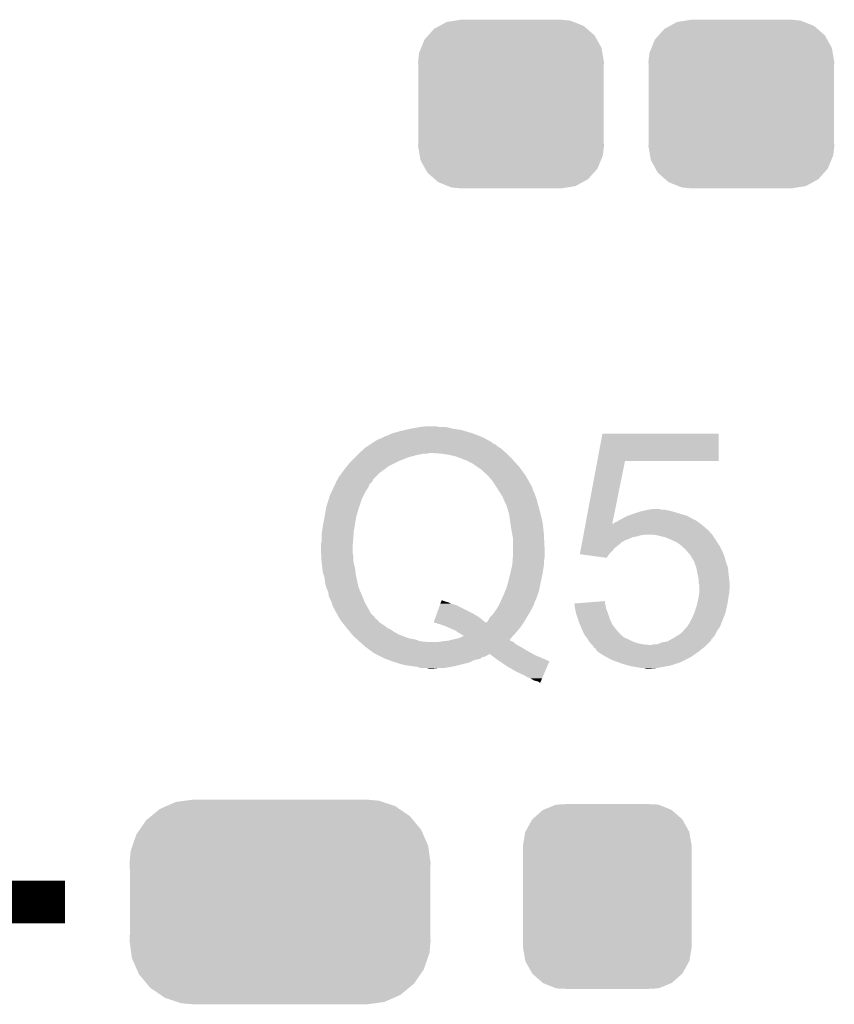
# Model space of a CAD drawing. Extents: x -0.05 to 0.95, y -0.15 to 1.54.
# Tile 18 of 44: x 0.31 to 0.44, y 0.6 to 0.76. Entities that reach past the tile are written whole.
import ezdxf

# ---------------------------------------------------------------- set-up
doc = ezdxf.new("R2010")
doc.units = 0
doc.layers.get('0').update_dxf_attribs({"linetype": 'CONTINUOUS'})
doc.layers.add('HOD_CAP_2_CLICK_V101_GTO', color=14, linetype='CONTINUOUS')
doc.layers.add('HOD_CAP_2_CLICK_V101_GTS', color=12, linetype='CONTINUOUS')

# ---------------------------------------------------------------- blocks, each defined once
blk = doc.blocks.new('CUSTOM_55')
for points in [[(-0.01052, 0.01422), (-0.00841, 0.01508), (0.01054, 0.01422), (0.00839, 0.01508)], [(-0.00841, 0.01508), (-0.00819, 0.01509), (0.00839, 0.01508), (0.00836, 0.01509)], [(-0.00819, 0.01509), (-0.00607, 0.0152), (0.00836, 0.01509), (0.00607, 0.0152)], [(-0.01229, 0.01267), (-0.01059, 0.01419), (0.01231, 0.01267), (0.01057, 0.01419)], [(-0.01059, 0.01419), (-0.01052, 0.01422), (0.01057, 0.01419), (0.01054, 0.01422)], [(-0.01344, 0.01062), (-0.01234, 0.01263), (0.01345, 0.01062), (0.01233, 0.01263)], [(-0.01234, 0.01263), (-0.01229, 0.01267), (0.01233, 0.01263), (0.01231, 0.01267)], [(-0.01385, 0.0083), (-0.01347, 0.01057), (0.01385, 0.0083), (0.01346, 0.01057)], [(-0.01347, 0.01057), (-0.01344, 0.01062), (0.01346, 0.01057), (0.01345, 0.01062)], [(-0.01385, 0.00825), (-0.01385, 0.0083), (0.01385, 0.00825), (0.01385, 0.0083)], [(-0.01385, -0.00825), (-0.01385, 0.00825), (0.01385, -0.00825), (0.01385, 0.00825)], [(-0.01385, -0.0083), (-0.01385, -0.00825), (0.01385, -0.0083), (0.01385, -0.00825)], [(-0.01346, -0.01057), (-0.01385, -0.0083), (0.01347, -0.01057), (0.01385, -0.0083)], [(-0.01345, -0.01062), (-0.01346, -0.01057), (0.01344, -0.01062), (0.01347, -0.01057)], [(-0.01233, -0.01263), (-0.01345, -0.01062), (0.01234, -0.01263), (0.01344, -0.01062)], [(-0.01231, -0.01267), (-0.01233, -0.01263), (0.01229, -0.01267), (0.01234, -0.01263)], [(-0.01057, -0.01419), (-0.01231, -0.01267), (0.01059, -0.01419), (0.01229, -0.01267)], [(-0.01054, -0.01422), (-0.01057, -0.01419), (0.01052, -0.01422), (0.01059, -0.01419)], [(-0.00839, -0.01508), (-0.01054, -0.01422), (0.00841, -0.01508), (0.01052, -0.01422)], [(-0.00836, -0.01509), (-0.00839, -0.01508), (0.00819, -0.01509), (0.00841, -0.01508)], [(-0.00607, -0.0152), (-0.00836, -0.01509), (0.00607, -0.0152), (0.00819, -0.01509)]]:
    blk.add_solid(points)
blk = doc.blocks.new('CUSTOM_56')
for points in [[(-0.0187, 0.01572), (-0.0171, 0.01642), (0.01892, 0.01572), (0.01682, 0.01642)], [(-0.0171, 0.01642), (-0.01554, 0.01663), (0.01682, 0.01642), (0.01619, 0.01663)], [(-0.01554, 0.01663), (-0.01425, 0.0168), (0.01619, 0.01663), (0.01425, 0.0168)], [(-0.02116, 0.01409), (-0.01974, 0.01526), (0.0213, 0.01409), (0.01958, 0.01526)], [(-0.01974, 0.01526), (-0.0187, 0.01572), (0.01958, 0.01526), (0.01892, 0.01572)], [(-0.02303, 0.01188), (-0.02196, 0.01343), (0.02314, 0.01188), (0.02185, 0.01343)], [(-0.02196, 0.01343), (-0.02116, 0.01409), (0.02185, 0.01343), (0.0213, 0.01409)], [(-0.02359, 0.01107), (-0.02303, 0.01188), (0.0235, 0.01107), (0.02314, 0.01188)], [(-0.02421, 0.00925), (-0.02359, 0.01107), (0.0243, 0.00925), (0.0235, 0.01107)], [(-0.0247, 0.0064), (-0.02452, 0.00834), (0.0247, 0.0064), (0.02443, 0.00834)], [(-0.02452, 0.00834), (-0.02421, 0.00925), (0.02443, 0.00834), (0.0243, 0.00925)], [(-0.02465, 0.00538), (-0.0247, 0.0064), (0.02465, 0.00538), (0.0247, 0.0064)], [(-0.02465, -0.00538), (-0.02465, 0.00538), (0.02465, -0.00538), (0.02465, 0.00538)], [(-0.0247, -0.0064), (-0.02465, -0.00538), (0.0247, -0.0064), (0.02465, -0.00538)], [(-0.02443, -0.00834), (-0.0247, -0.0064), (0.02452, -0.00834), (0.0247, -0.0064)], [(-0.0243, -0.00925), (-0.02443, -0.00834), (0.02421, -0.00925), (0.02452, -0.00834)], [(-0.0235, -0.01107), (-0.0243, -0.00925), (0.02359, -0.01107), (0.02421, -0.00925)], [(-0.02314, -0.01188), (-0.0235, -0.01107), (0.02303, -0.01188), (0.02359, -0.01107)], [(-0.02185, -0.01343), (-0.02314, -0.01188), (0.02196, -0.01343), (0.02303, -0.01188)], [(-0.0213, -0.01409), (-0.02185, -0.01343), (0.02116, -0.01409), (0.02196, -0.01343)], [(-0.01958, -0.01526), (-0.0213, -0.01409), (0.01974, -0.01526), (0.02116, -0.01409)], [(-0.01892, -0.01572), (-0.01958, -0.01526), (0.0187, -0.01572), (0.01974, -0.01526)], [(-0.01682, -0.01642), (-0.01892, -0.01572), (0.0171, -0.01642), (0.0187, -0.01572)], [(-0.01619, -0.01663), (-0.01682, -0.01642), (0.01554, -0.01663), (0.0171, -0.01642)], [(-0.01425, -0.0168), (-0.01619, -0.01663), (0.01425, -0.0168), (0.01554, -0.01663)]]:
    blk.add_solid(points)
blk = doc.blocks.new('CUSTOM_57')
for points in [[(-0.01175, 0.01282), (-0.01057, 0.01347), (0.01194, 0.01282), (0.01032, 0.01347)], [(-0.01057, 0.01347), (-0.0092, 0.01369), (0.01032, 0.01347), (0.00976, 0.01369)], [(-0.0092, 0.01369), (-0.00825, 0.01385), (0.00976, 0.01369), (0.00825, 0.01385)], [(-0.01358, 0.01127), (-0.01263, 0.01234), (0.01371, 0.01127), (0.01249, 0.01234)], [(-0.01263, 0.01234), (-0.01175, 0.01282), (0.01249, 0.01234), (0.01194, 0.01282)], [(-0.01475, 0.00922), (-0.01419, 0.01059), (0.01485, 0.00922), (0.01409, 0.01059)], [(-0.01419, 0.01059), (-0.01358, 0.01127), (0.01409, 0.01059), (0.01371, 0.01127)], [(-0.01525, 0.0069), (-0.01508, 0.00841), (0.01525, 0.0069), (0.01499, 0.00841)], [(-0.01508, 0.00841), (-0.01475, 0.00922), (0.01499, 0.00841), (0.01485, 0.00922)], [(-0.0152, 0.00607), (-0.01525, 0.0069), (0.0152, 0.00607), (0.01525, 0.0069)], [(-0.0152, -0.00607), (-0.0152, 0.00607), (0.0152, -0.00607), (0.0152, 0.00607)], [(-0.01525, -0.0069), (-0.0152, -0.00607), (0.01525, -0.0069), (0.0152, -0.00607)], [(-0.01499, -0.00841), (-0.01525, -0.0069), (0.01508, -0.00841), (0.01525, -0.0069)], [(-0.01485, -0.00922), (-0.01499, -0.00841), (0.01475, -0.00922), (0.01508, -0.00841)], [(-0.01409, -0.01059), (-0.01485, -0.00922), (0.01419, -0.01059), (0.01475, -0.00922)], [(-0.01371, -0.01127), (-0.01409, -0.01059), (0.01358, -0.01127), (0.01419, -0.01059)], [(-0.01249, -0.01234), (-0.01371, -0.01127), (0.01263, -0.01234), (0.01358, -0.01127)], [(-0.01194, -0.01282), (-0.01249, -0.01234), (0.01175, -0.01282), (0.01263, -0.01234)], [(-0.01032, -0.01347), (-0.01194, -0.01282), (0.01057, -0.01347), (0.01175, -0.01282)], [(-0.00976, -0.01369), (-0.01032, -0.01347), (0.0092, -0.01369), (0.01057, -0.01347)], [(-0.00825, -0.01385), (-0.00976, -0.01369), (0.00825, -0.01385), (0.0092, -0.01369)]]:
    blk.add_solid(points)

msp = doc.modelspace()

# ---------------------------------------------------------------- linework, layer by layer
at = {"layer": 'HOD_CAP_2_CLICK_V101_GTO', "const_width": 0.007}
msp.add_lwpolyline([(0.304, 0.614), (0.316, 0.614)], dxfattribs=at)
at = {"layer": 'HOD_CAP_2_CLICK_V101_GTO'}
for points in [[(0.3727, 0.6917), (0.37383, 0.6919), (0.3796, 0.6917), (0.3789, 0.6919)], [(0.37383, 0.6919), (0.3744, 0.692), (0.3789, 0.6919), (0.3783, 0.692)], [(0.3744, 0.692), (0.3754, 0.6921), (0.3773, 0.692), (0.3769, 0.6921)], [(0.3676, 0.69), (0.3684, 0.6904), (0.3851, 0.69), (0.3843, 0.6904)], [(0.3684, 0.6904), (0.369, 0.6906), (0.3843, 0.6904), (0.38377, 0.6906)], [(0.369, 0.6906), (0.3696, 0.6909), (0.38377, 0.6906), (0.38297, 0.6909)], [(0.3696, 0.6909), (0.36995, 0.691), (0.38297, 0.6909), (0.3827, 0.691)], [(0.36995, 0.691), (0.371, 0.6913), (0.3827, 0.691), (0.38168, 0.6913)], [(0.371, 0.6913), (0.37185, 0.6915), (0.38168, 0.6913), (0.381, 0.6915)], [(0.37185, 0.6915), (0.3727, 0.6917), (0.381, 0.6915), (0.3796, 0.6917)], [(0.40336, 0.6864), (0.4042, 0.6909), (0.4233, 0.6864), (0.4233, 0.6909)], [(0.4042, 0.6909), (0.4042, 0.6909), (0.4233, 0.6909), (0.4042, 0.6909)], [(0.3653, 0.6886), (0.3656, 0.6888), (0.38733, 0.6886), (0.387, 0.6888)], [(0.3656, 0.6888), (0.36605, 0.6891), (0.387, 0.6888), (0.3867, 0.6891)], [(0.36605, 0.6891), (0.3662, 0.6892), (0.3867, 0.6891), (0.3864, 0.6892)], [(0.3662, 0.6892), (0.3665, 0.6894), (0.3864, 0.6892), (0.3861, 0.6894)], [(0.3665, 0.6894), (0.36665, 0.6895), (0.3861, 0.6894), (0.386, 0.6895)], [(0.36665, 0.6895), (0.3668, 0.6896), (0.386, 0.6895), (0.38582, 0.6896)], [(0.3668, 0.6896), (0.3669, 0.6897), (0.38582, 0.6896), (0.38564, 0.6897)], [(0.367, 0.6897), (0.3673, 0.6899), (0.38564, 0.6897), (0.38528, 0.6899)], [(0.3673, 0.6899), (0.3676, 0.69), (0.38528, 0.6899), (0.3851, 0.69)], [(0.3636, 0.687), (0.3638, 0.6872), (0.3723, 0.687), (0.3731, 0.6872)], [(0.3638, 0.6872), (0.364, 0.6874), (0.3731, 0.6872), (0.3738, 0.6874)], [(0.364, 0.6874), (0.3641, 0.6875), (0.3738, 0.6874), (0.3744, 0.6875)], [(0.3641, 0.6875), (0.36421, 0.6876), (0.3744, 0.6875), (0.3749, 0.6876)], [(0.36421, 0.6876), (0.36432, 0.6877), (0.3754, 0.6876), (0.3758, 0.6877)], [(0.36432, 0.6877), (0.36519, 0.6885), (0.3884, 0.6877), (0.3875, 0.6885)], [(0.36519, 0.6885), (0.3653, 0.6886), (0.3875, 0.6885), (0.38733, 0.6886)], [(0.3778, 0.6876), (0.3764, 0.6877), (0.3885, 0.6876), (0.3884, 0.6877)], [(0.3791, 0.6874), (0.3778, 0.6876), (0.3887, 0.6874), (0.3885, 0.6876)], [(0.3803, 0.6871), (0.3791, 0.6874), (0.389, 0.6871), (0.3887, 0.6874)], [(0.3813, 0.6867), (0.3803, 0.6871), (0.3894, 0.6867), (0.389, 0.6871)], [(0.362, 0.6852), (0.36233, 0.6856), (0.36867, 0.6852), (0.3692, 0.6856)], [(0.36233, 0.6856), (0.3629, 0.6863), (0.3692, 0.6856), (0.3706, 0.6863)], [(0.3629, 0.6863), (0.363, 0.6864), (0.3706, 0.6863), (0.3708, 0.6864)], [(0.363, 0.6864), (0.3633, 0.6867), (0.3708, 0.6864), (0.3716, 0.6867)], [(0.3633, 0.6867), (0.3636, 0.687), (0.3716, 0.6867), (0.3723, 0.687)], [(0.3821, 0.6864), (0.3813, 0.6867), (0.38968, 0.6864), (0.3894, 0.6867)], [(0.3824, 0.6862), (0.3821, 0.6864), (0.38986, 0.6862), (0.38968, 0.6864)], [(0.3827, 0.6861), (0.3824, 0.6862), (0.38995, 0.6861), (0.38986, 0.6862)], [(0.383, 0.6859), (0.3827, 0.6861), (0.39013, 0.6859), (0.38995, 0.6861)], [(0.3832, 0.6857), (0.3831, 0.6859), (0.39032, 0.6857), (0.39013, 0.6859)], [(0.38359, 0.6855), (0.3833, 0.6857), (0.3905, 0.6855), (0.39032, 0.6857)], [(0.3843, 0.685), (0.38359, 0.6855), (0.39087, 0.685), (0.3905, 0.6855)], [(0.40143, 0.6761), (0.40336, 0.6864), (0.40582, 0.6761), (0.4079, 0.6864)], [(0.40336, 0.6864), (0.40336, 0.6864), (0.4079, 0.6864), (0.4233, 0.6864)], [(0.3609, 0.6837), (0.3612, 0.6841), (0.3669, 0.6837), (0.3673, 0.6841)], [(0.3612, 0.6841), (0.36149, 0.6845), (0.3673, 0.6841), (0.3677, 0.6845)], [(0.36149, 0.6845), (0.36185, 0.685), (0.3677, 0.6845), (0.3684, 0.685)], [(0.36185, 0.685), (0.362, 0.6852), (0.3684, 0.685), (0.36867, 0.6852)], [(0.3853, 0.6841), (0.3843, 0.685), (0.39153, 0.6841), (0.39087, 0.685)], [(0.38539, 0.684), (0.3853, 0.6841), (0.3916, 0.684), (0.39153, 0.6841)], [(0.3861, 0.6832), (0.38539, 0.684), (0.39205, 0.6832), (0.3916, 0.684)], [(0.36011, 0.6821), (0.3603, 0.6825), (0.3658, 0.6821), (0.36596, 0.6825)], [(0.3603, 0.6826), (0.3604, 0.6827), (0.366, 0.6826), (0.3661, 0.6827)], [(0.3603, 0.6825), (0.3603, 0.6826), (0.36596, 0.6825), (0.366, 0.6826)], [(0.3604, 0.6827), (0.3605, 0.683), (0.3661, 0.6827), (0.3664, 0.683)], [(0.3605, 0.683), (0.3607, 0.6833), (0.3664, 0.683), (0.36655, 0.6833)], [(0.3607, 0.6833), (0.36075, 0.6834), (0.36655, 0.6833), (0.3666, 0.6834)], [(0.36075, 0.6834), (0.3609, 0.6837), (0.3666, 0.6834), (0.3669, 0.6837)], [(0.38663, 0.6824), (0.3861, 0.6832), (0.3925, 0.6824), (0.39205, 0.6832)], [(0.3867, 0.6823), (0.38663, 0.6824), (0.39255, 0.6823), (0.3925, 0.6824)], [(0.38689, 0.682), (0.3867, 0.6823), (0.3927, 0.682), (0.39255, 0.6823)], [(0.35928, 0.6801), (0.3595, 0.6808), (0.3647, 0.6801), (0.36505, 0.6808)], [(0.3595, 0.6808), (0.35983, 0.6815), (0.36505, 0.6808), (0.3654, 0.6815)], [(0.35983, 0.6815), (0.36011, 0.6821), (0.3654, 0.6815), (0.3658, 0.6821)], [(0.38714, 0.6816), (0.38689, 0.682), (0.3928, 0.6816), (0.3927, 0.682)], [(0.3872, 0.6815), (0.38714, 0.6816), (0.39285, 0.6815), (0.3928, 0.6816)], [(0.3874, 0.6812), (0.3872, 0.6815), (0.393, 0.6812), (0.39285, 0.6815)], [(0.3876, 0.6809), (0.3874, 0.6812), (0.39312, 0.6809), (0.393, 0.6812)], [(0.38767, 0.6807), (0.3876, 0.6809), (0.3932, 0.6807), (0.39312, 0.6809)], [(0.3877, 0.6806), (0.38767, 0.6807), (0.39323, 0.6806), (0.3932, 0.6807)], [(0.3879, 0.6805), (0.3877, 0.6806), (0.39327, 0.6805), (0.39323, 0.6806)], [(0.3589, 0.6789), (0.35928, 0.6801), (0.3643, 0.6789), (0.3647, 0.6801)], [(0.3879, 0.6803), (0.3879, 0.6805), (0.39333, 0.6803), (0.39327, 0.6805)], [(0.38799, 0.6801), (0.3879, 0.6803), (0.3934, 0.6801), (0.39333, 0.6803)], [(0.3885, 0.679), (0.38799, 0.6801), (0.39371, 0.679), (0.3934, 0.6801)], [(0.38859, 0.6787), (0.3885, 0.679), (0.3938, 0.6787), (0.39371, 0.679)], [(0.3586, 0.6772), (0.35879, 0.6783), (0.3638, 0.6772), (0.3641, 0.6783)], [(0.35879, 0.6783), (0.3589, 0.6789), (0.3641, 0.6783), (0.3643, 0.6789)], [(0.3889, 0.6776), (0.38859, 0.6787), (0.39408, 0.6776), (0.3938, 0.6787)], [(0.38897, 0.6771), (0.3889, 0.6776), (0.3942, 0.6771), (0.39408, 0.6776)], [(0.4081, 0.6773), (0.40837, 0.6774), (0.41828, 0.6773), (0.4181, 0.6774)], [(0.40837, 0.6774), (0.40892, 0.6776), (0.4181, 0.6774), (0.4174, 0.6776)], [(0.40892, 0.6776), (0.4092, 0.6777), (0.4174, 0.6776), (0.41707, 0.6777)], [(0.4092, 0.6777), (0.4101, 0.678), (0.41707, 0.6777), (0.4161, 0.678)], [(0.4101, 0.678), (0.4104, 0.6781), (0.4161, 0.678), (0.41575, 0.6781)], [(0.4104, 0.6781), (0.41083, 0.6782), (0.41575, 0.6781), (0.4154, 0.6782)], [(0.41083, 0.6782), (0.4117, 0.6784), (0.4154, 0.6782), (0.4144, 0.6784)], [(0.4117, 0.6784), (0.4124, 0.6785), (0.4139, 0.6784), (0.4136, 0.6785)], [(0.4124, 0.6785), (0.4124, 0.6785), (0.4136, 0.6785), (0.4124, 0.6785)], [(0.3583, 0.6756), (0.35839, 0.6761), (0.36352, 0.6756), (0.3636, 0.6761)], [(0.35839, 0.6761), (0.3586, 0.6772), (0.3636, 0.6761), (0.3638, 0.6772)], [(0.3891, 0.6762), (0.38897, 0.6771), (0.3944, 0.6762), (0.3942, 0.6771)], [(0.3893, 0.6749), (0.3891, 0.6762), (0.39454, 0.6749), (0.3944, 0.6762)], [(0.40134, 0.6756), (0.40142, 0.676), (0.4209, 0.6756), (0.42042, 0.676)], [(0.40142, 0.676), (0.40143, 0.6761), (0.4058, 0.676), (0.4059, 0.6761)], [(0.4058, 0.676), (0.40582, 0.6761), (0.42042, 0.676), (0.4203, 0.6761)], [(0.406, 0.6761), (0.4062, 0.6763), (0.4203, 0.6761), (0.42002, 0.6763)], [(0.4062, 0.6763), (0.4065, 0.6764), (0.42002, 0.6763), (0.41988, 0.6764)], [(0.4065, 0.6764), (0.4068, 0.6766), (0.41988, 0.6764), (0.4196, 0.6766)], [(0.4068, 0.6766), (0.4072, 0.6768), (0.4196, 0.6766), (0.4192, 0.6768)], [(0.4072, 0.6768), (0.40756, 0.677), (0.4192, 0.6768), (0.4188, 0.677)], [(0.40756, 0.677), (0.4081, 0.6773), (0.4188, 0.677), (0.41828, 0.6773)], [(0.3581, 0.6742), (0.3582, 0.6749), (0.36335, 0.6742), (0.3634, 0.6749)], [(0.3581, 0.6731), (0.3581, 0.6742), (0.36327, 0.6731), (0.36335, 0.6742)], [(0.3582, 0.6749), (0.3583, 0.6756), (0.3634, 0.6749), (0.36352, 0.6756)], [(0.3894, 0.6744), (0.3893, 0.6749), (0.39459, 0.6744), (0.39454, 0.6749)], [(0.38942, 0.6743), (0.3894, 0.6744), (0.3946, 0.6743), (0.39459, 0.6744)], [(0.3895, 0.6738), (0.38942, 0.6743), (0.39462, 0.6738), (0.3946, 0.6743)], [(0.40104, 0.674), (0.40108, 0.6742), (0.4098, 0.674), (0.4105, 0.6742)], [(0.40108, 0.6742), (0.4011, 0.6743), (0.4105, 0.6742), (0.4111, 0.6743)], [(0.4011, 0.6743), (0.40112, 0.6744), (0.42225, 0.6743), (0.4222, 0.6744)], [(0.40112, 0.6744), (0.40115, 0.6746), (0.4222, 0.6744), (0.4219, 0.6746)], [(0.40115, 0.6746), (0.40119, 0.6748), (0.4219, 0.6746), (0.4218, 0.6748)], [(0.40119, 0.6748), (0.40123, 0.675), (0.4218, 0.6748), (0.4216, 0.675)], [(0.40123, 0.675), (0.40134, 0.6756), (0.4216, 0.675), (0.4209, 0.6756)], [(0.4132, 0.6742), (0.4126, 0.6743), (0.4223, 0.6742), (0.42225, 0.6743)], [(0.414, 0.674), (0.4132, 0.6742), (0.4224, 0.674), (0.4223, 0.6742)], [(0.358, 0.6727), (0.3581, 0.6731), (0.36324, 0.6727), (0.36327, 0.6731)], [(0.358, 0.6721), (0.358, 0.6727), (0.3632, 0.6721), (0.36324, 0.6727)], [(0.3895, 0.6722), (0.3895, 0.6738), (0.3947, 0.6722), (0.39462, 0.6738)], [(0.40069, 0.6721), (0.40076, 0.6725), (0.4062, 0.6721), (0.4067, 0.6725)], [(0.40076, 0.6725), (0.40082, 0.6728), (0.4067, 0.6725), (0.4071, 0.6728)], [(0.40082, 0.6728), (0.40087, 0.6731), (0.4071, 0.6728), (0.4074, 0.6731)], [(0.40087, 0.6731), (0.40089, 0.6732), (0.4074, 0.6731), (0.4077, 0.6732)], [(0.40089, 0.6732), (0.40091, 0.6733), (0.4077, 0.6732), (0.4077, 0.6733)], [(0.40091, 0.6733), (0.40097, 0.6736), (0.4077, 0.6733), (0.4085, 0.6736)], [(0.40097, 0.6736), (0.40102, 0.6739), (0.4085, 0.6736), (0.4092, 0.6739)], [(0.40102, 0.6739), (0.40104, 0.674), (0.4092, 0.6739), (0.4098, 0.674)], [(0.4144, 0.6739), (0.414, 0.674), (0.42248, 0.6739), (0.4224, 0.674)], [(0.41515, 0.6736), (0.4144, 0.6739), (0.4227, 0.6736), (0.42248, 0.6739)], [(0.4154, 0.6735), (0.41515, 0.6736), (0.42276, 0.6735), (0.4227, 0.6736)], [(0.4163, 0.6731), (0.4154, 0.6735), (0.423, 0.6731), (0.42276, 0.6735)], [(0.4169, 0.6727), (0.4163, 0.6731), (0.42327, 0.6727), (0.423, 0.6731)], [(0.41715, 0.6725), (0.4169, 0.6727), (0.4234, 0.6725), (0.42327, 0.6727)], [(0.4174, 0.6723), (0.41715, 0.6725), (0.4235, 0.6723), (0.4234, 0.6725)], [(0.35803, 0.6714), (0.358, 0.6721), (0.3632, 0.6714), (0.3632, 0.6721)], [(0.35806, 0.6709), (0.35803, 0.6714), (0.3633, 0.6709), (0.3632, 0.6714)], [(0.35809, 0.6703), (0.35806, 0.6709), (0.3633, 0.6703), (0.3633, 0.6709)], [(0.3895, 0.6706), (0.3895, 0.6722), (0.3947, 0.6706), (0.3947, 0.6722)], [(0.4005, 0.6711), (0.40059, 0.6716), (0.4053, 0.6711), (0.4058, 0.6716)], [(0.4049, 0.6705), (0.40051, 0.6711), (0.4049, 0.6705), (0.4053, 0.6711)], [(0.40059, 0.6716), (0.40069, 0.6721), (0.4058, 0.6716), (0.4062, 0.6721)], [(0.4177, 0.672), (0.4174, 0.6723), (0.42365, 0.672), (0.4235, 0.6723)], [(0.4178, 0.6719), (0.4178, 0.672), (0.4237, 0.6719), (0.42365, 0.672)], [(0.41833, 0.6713), (0.4178, 0.6719), (0.424, 0.6713), (0.4237, 0.6719)], [(0.4186, 0.671), (0.41833, 0.6713), (0.42411, 0.671), (0.424, 0.6713)], [(0.4189, 0.6705), (0.4186, 0.671), (0.4243, 0.6705), (0.42411, 0.671)], [(0.3581, 0.6701), (0.35809, 0.6703), (0.36333, 0.6701), (0.3633, 0.6703)], [(0.35815, 0.6696), (0.3581, 0.6701), (0.3634, 0.6696), (0.36333, 0.6701)], [(0.35824, 0.6688), (0.35815, 0.6696), (0.3636, 0.6688), (0.3634, 0.6696)], [(0.3891, 0.668), (0.3894, 0.6693), (0.3944, 0.668), (0.39459, 0.6693)], [(0.3894, 0.6693), (0.38941, 0.6694), (0.39459, 0.6693), (0.3946, 0.6694)], [(0.38941, 0.6694), (0.38945, 0.6699), (0.3946, 0.6694), (0.3946, 0.6699)], [(0.38945, 0.6699), (0.38949, 0.6705), (0.3946, 0.6699), (0.3947, 0.6705)], [(0.38949, 0.6705), (0.3895, 0.6706), (0.3947, 0.6705), (0.3947, 0.6706)], [(0.4192, 0.67), (0.4189, 0.6705), (0.42442, 0.67), (0.4243, 0.6705)], [(0.41931, 0.6697), (0.4192, 0.67), (0.4245, 0.6697), (0.42442, 0.67)], [(0.4196, 0.6689), (0.41931, 0.6697), (0.4248, 0.6689), (0.4245, 0.6697)], [(0.3583, 0.6682), (0.35824, 0.6688), (0.36367, 0.6682), (0.3636, 0.6688)], [(0.35839, 0.6679), (0.3583, 0.6682), (0.3637, 0.6679), (0.36367, 0.6682)], [(0.3586, 0.6672), (0.35839, 0.6679), (0.36385, 0.6672), (0.3637, 0.6679)], [(0.3888, 0.6668), (0.3891, 0.668), (0.39414, 0.6668), (0.3944, 0.668)], [(0.4198, 0.6679), (0.4196, 0.6689), (0.4249, 0.6679), (0.4248, 0.6689)], [(0.42, 0.667), (0.4198, 0.6679), (0.425, 0.667), (0.4249, 0.6679)], [(0.3587, 0.6664), (0.3586, 0.6672), (0.36402, 0.6664), (0.36385, 0.6672)], [(0.3588, 0.666), (0.3587, 0.6664), (0.3641, 0.666), (0.36402, 0.6664)], [(0.3589, 0.6656), (0.3588, 0.666), (0.36423, 0.6656), (0.3641, 0.666)], [(0.3885, 0.6657), (0.38875, 0.6666), (0.39392, 0.6657), (0.3941, 0.6666)], [(0.38875, 0.6666), (0.3888, 0.6668), (0.3941, 0.6666), (0.39414, 0.6668)], [(0.42, 0.6663), (0.42, 0.667), (0.42507, 0.6663), (0.425, 0.667)], [(0.4201, 0.666), (0.42, 0.6663), (0.4251, 0.666), (0.42507, 0.6663)], [(0.4201, 0.6655), (0.4201, 0.666), (0.4251, 0.6655), (0.4251, 0.666)], [(0.35911, 0.6651), (0.3589, 0.6656), (0.3644, 0.6651), (0.36423, 0.6656)], [(0.3592, 0.6649), (0.35911, 0.6651), (0.36449, 0.6649), (0.3644, 0.6651)], [(0.3593, 0.6642), (0.3592, 0.6649), (0.3648, 0.6642), (0.36449, 0.6649)], [(0.38766, 0.6637), (0.3881, 0.6647), (0.3933, 0.6637), (0.39366, 0.6647)], [(0.3881, 0.6647), (0.38826, 0.6651), (0.39366, 0.6647), (0.3938, 0.6651)], [(0.38826, 0.6651), (0.3885, 0.6657), (0.3938, 0.6651), (0.39392, 0.6657)], [(0.42001, 0.6642), (0.42009, 0.6647), (0.4249, 0.6642), (0.425, 0.6647)], [(0.42009, 0.6647), (0.4201, 0.6648), (0.425, 0.6647), (0.425, 0.6648)], [(0.4201, 0.6651), (0.4201, 0.6655), (0.425, 0.6651), (0.4251, 0.6655)], [(0.4201, 0.6648), (0.4201, 0.6651), (0.425, 0.6648), (0.425, 0.6651)], [(0.3596, 0.6636), (0.3593, 0.6642), (0.36504, 0.6636), (0.3648, 0.6642)], [(0.35976, 0.6632), (0.3596, 0.6636), (0.3652, 0.6632), (0.36504, 0.6636)], [(0.3598, 0.6631), (0.35976, 0.6632), (0.36526, 0.6631), (0.3652, 0.6632)], [(0.3599, 0.6627), (0.3598, 0.6631), (0.36548, 0.6627), (0.36526, 0.6631)], [(0.37751, 0.6627), (0.37762, 0.663), (0.3803, 0.6627), (0.3793, 0.663)], [(0.37762, 0.663), (0.37769, 0.6632), (0.3793, 0.663), (0.3789, 0.6632)], [(0.37769, 0.6632), (0.37773, 0.6633), (0.3789, 0.6632), (0.3785, 0.6633)], [(0.37773, 0.6633), (0.37776, 0.6634), (0.3785, 0.6633), (0.3782, 0.6634)], [(0.37776, 0.6634), (0.3778, 0.6635), (0.3782, 0.6634), (0.378, 0.6635)], [(0.38719, 0.6627), (0.3873, 0.6629), (0.3929, 0.6627), (0.39297, 0.6629)], [(0.3873, 0.6629), (0.38748, 0.6633), (0.39297, 0.6629), (0.3931, 0.6633)], [(0.38748, 0.6633), (0.38757, 0.6635), (0.3931, 0.6633), (0.3932, 0.6635)], [(0.38757, 0.6635), (0.38761, 0.6636), (0.3932, 0.6635), (0.3933, 0.6636)], [(0.38761, 0.6636), (0.38766, 0.6637), (0.3933, 0.6636), (0.3933, 0.6637)], [(0.3996, 0.663), (0.40085, 0.6631), (0.40463, 0.663), (0.4046, 0.6631)], [(0.39963, 0.6628), (0.3996, 0.663), (0.4047, 0.6628), (0.40463, 0.663)], [(0.3997, 0.6622), (0.39963, 0.6628), (0.4048, 0.6622), (0.4047, 0.6628)], [(0.40085, 0.6631), (0.4046, 0.6634), (0.4046, 0.6631), (0.4046, 0.6634)], [(0.4197, 0.6627), (0.41974, 0.6629), (0.42466, 0.6627), (0.4247, 0.6629)], [(0.41974, 0.6629), (0.41987, 0.6635), (0.4247, 0.6629), (0.4248, 0.6635)], [(0.41987, 0.6635), (0.42, 0.6641), (0.4248, 0.6635), (0.42489, 0.6641)], [(0.42, 0.6641), (0.42001, 0.6642), (0.42489, 0.6641), (0.4249, 0.6642)], [(0.3603, 0.6619), (0.3599, 0.6627), (0.36592, 0.6619), (0.36548, 0.6627)], [(0.36058, 0.6614), (0.3603, 0.6619), (0.3662, 0.6614), (0.36592, 0.6619)], [(0.36097, 0.6607), (0.36058, 0.6614), (0.3669, 0.6607), (0.3662, 0.6614)], [(0.37683, 0.6608), (0.37708, 0.6615), (0.3839, 0.6608), (0.3827, 0.6615)], [(0.37708, 0.6615), (0.37751, 0.6627), (0.3827, 0.6615), (0.3803, 0.6627)], [(0.3861, 0.6611), (0.38634, 0.6614), (0.39202, 0.6611), (0.3922, 0.6614)], [(0.38634, 0.6614), (0.3865, 0.6616), (0.3922, 0.6614), (0.39231, 0.6616)], [(0.3865, 0.6616), (0.3869, 0.6622), (0.39231, 0.6616), (0.39264, 0.6622)], [(0.3869, 0.6622), (0.38696, 0.6623), (0.39264, 0.6622), (0.3927, 0.6623)], [(0.38696, 0.6623), (0.38719, 0.6627), (0.3927, 0.6623), (0.3929, 0.6627)], [(0.39988, 0.6614), (0.3997, 0.6622), (0.4051, 0.6614), (0.4048, 0.6622)], [(0.3999, 0.6613), (0.39988, 0.6614), (0.40513, 0.6613), (0.4051, 0.6614)], [(0.40017, 0.6605), (0.3999, 0.6613), (0.4054, 0.6605), (0.40513, 0.6613)], [(0.4189, 0.6606), (0.4193, 0.6615), (0.42404, 0.6606), (0.4244, 0.6615)], [(0.4193, 0.6615), (0.4197, 0.6627), (0.4244, 0.6615), (0.42466, 0.6627)], [(0.36103, 0.6606), (0.36097, 0.6607), (0.3669, 0.6606), (0.3669, 0.6607)], [(0.36109, 0.6605), (0.36103, 0.6606), (0.367, 0.6605), (0.3669, 0.6606)], [(0.3612, 0.6603), (0.36109, 0.6605), (0.3673, 0.6603), (0.367, 0.6605)], [(0.36144, 0.66), (0.3612, 0.6603), (0.3675, 0.66), (0.3673, 0.6603)], [(0.36167, 0.6597), (0.36144, 0.66), (0.3679, 0.6597), (0.3675, 0.66)], [(0.36191, 0.6594), (0.36167, 0.6597), (0.3684, 0.6594), (0.3679, 0.6597)], [(0.3765, 0.6599), (0.37683, 0.6608), (0.385, 0.6599), (0.3839, 0.6608)], [(0.3775, 0.6596), (0.3765, 0.6599), (0.39109, 0.6596), (0.39128, 0.6599)], [(0.3765, 0.6599), (0.3765, 0.6599), (0.3851, 0.6599), (0.385, 0.6599)], [(0.3784, 0.6593), (0.3775, 0.6596), (0.3909, 0.6593), (0.39109, 0.6596)], [(0.3851, 0.6599), (0.3853, 0.66), (0.39128, 0.6599), (0.39135, 0.66)], [(0.3853, 0.66), (0.3855, 0.6603), (0.39135, 0.66), (0.39154, 0.6603)], [(0.3855, 0.6603), (0.38555, 0.6604), (0.39154, 0.6603), (0.3916, 0.6604)], [(0.38555, 0.6604), (0.3857, 0.6607), (0.3916, 0.6604), (0.39178, 0.6607)], [(0.3857, 0.6607), (0.3861, 0.6611), (0.39178, 0.6607), (0.39202, 0.6611)], [(0.4004, 0.6598), (0.40017, 0.6605), (0.40571, 0.6598), (0.4054, 0.6605)], [(0.40049, 0.6596), (0.4004, 0.6598), (0.4058, 0.6596), (0.40571, 0.6598)], [(0.40083, 0.6588), (0.40049, 0.6596), (0.4064, 0.6588), (0.4058, 0.6596)], [(0.4181, 0.6592), (0.4185, 0.6598), (0.4235, 0.6592), (0.42373, 0.6598)], [(0.4185, 0.6598), (0.4186, 0.66), (0.42373, 0.6598), (0.4238, 0.66)], [(0.4186, 0.66), (0.4189, 0.6606), (0.4238, 0.66), (0.42404, 0.6606)], [(0.36222, 0.659), (0.36191, 0.6594), (0.3689, 0.659), (0.3684, 0.6594)], [(0.3623, 0.6589), (0.36222, 0.659), (0.3691, 0.6589), (0.3689, 0.659)], [(0.36247, 0.6587), (0.3623, 0.6589), (0.3695, 0.6587), (0.3691, 0.6589)], [(0.3628, 0.6583), (0.36247, 0.6587), (0.3701, 0.6583), (0.3695, 0.6587)], [(0.36313, 0.6579), (0.3628, 0.6583), (0.3708, 0.6579), (0.3701, 0.6583)], [(0.3793, 0.6589), (0.3784, 0.6593), (0.39057, 0.6589), (0.3909, 0.6593)], [(0.38, 0.6586), (0.3793, 0.6589), (0.39033, 0.6586), (0.39057, 0.6589)], [(0.3806, 0.6582), (0.38, 0.6586), (0.39, 0.6582), (0.39033, 0.6586)], [(0.3811, 0.6579), (0.3806, 0.6582), (0.38973, 0.6579), (0.39, 0.6582)], [(0.401, 0.6584), (0.40083, 0.6588), (0.40675, 0.6584), (0.4064, 0.6588)], [(0.4012, 0.658), (0.401, 0.6584), (0.4071, 0.658), (0.40675, 0.6584)], [(0.4013, 0.6578), (0.4012, 0.658), (0.4073, 0.6578), (0.4071, 0.658)], [(0.4168, 0.6579), (0.4173, 0.6583), (0.4227, 0.6579), (0.4229, 0.6583)], [(0.4173, 0.6583), (0.41746, 0.6585), (0.4229, 0.6583), (0.423, 0.6585)], [(0.41746, 0.6585), (0.4177, 0.6588), (0.423, 0.6585), (0.42321, 0.6588)], [(0.4178, 0.6589), (0.4181, 0.6592), (0.42329, 0.6589), (0.4235, 0.6592)], [(0.4178, 0.6588), (0.4178, 0.6589), (0.42321, 0.6588), (0.42329, 0.6589)], [(0.3633, 0.6577), (0.36313, 0.6579), (0.37133, 0.6577), (0.3708, 0.6579)], [(0.36374, 0.6573), (0.3633, 0.6577), (0.3724, 0.6573), (0.37133, 0.6577)], [(0.36396, 0.6571), (0.36374, 0.6573), (0.3734, 0.6571), (0.3724, 0.6573)], [(0.36429, 0.6568), (0.36396, 0.6571), (0.3743, 0.6568), (0.3734, 0.6571)], [(0.3644, 0.6567), (0.36429, 0.6568), (0.3753, 0.6567), (0.3743, 0.6568)], [(0.36474, 0.6564), (0.3644, 0.6567), (0.3899, 0.6564), (0.3896, 0.6567)], [(0.36496, 0.6562), (0.36474, 0.6564), (0.3902, 0.6562), (0.3899, 0.6564)], [(0.3774, 0.6567), (0.378, 0.6568), (0.3896, 0.6567), (0.3893, 0.6568)], [(0.378, 0.6568), (0.3789, 0.6569), (0.3893, 0.6568), (0.3891, 0.6569)], [(0.3789, 0.6569), (0.3797, 0.6571), (0.3891, 0.6569), (0.389, 0.6571)], [(0.3797, 0.6571), (0.3806, 0.6573), (0.389, 0.6571), (0.38918, 0.6573)], [(0.3806, 0.6573), (0.3815, 0.6577), (0.38918, 0.6573), (0.38954, 0.6577)], [(0.3814, 0.6577), (0.3811, 0.6579), (0.38955, 0.6577), (0.38973, 0.6579)], [(0.3815, 0.6577), (0.3814, 0.6577), (0.38954, 0.6577), (0.38955, 0.6577)], [(0.40138, 0.6577), (0.4013, 0.6578), (0.4074, 0.6577), (0.4073, 0.6578)], [(0.40162, 0.6574), (0.40138, 0.6577), (0.4078, 0.6574), (0.4074, 0.6577)], [(0.4017, 0.6573), (0.40162, 0.6574), (0.40803, 0.6573), (0.4078, 0.6574)], [(0.40182, 0.6571), (0.4017, 0.6573), (0.4085, 0.6571), (0.40803, 0.6573)], [(0.402, 0.6568), (0.40182, 0.6571), (0.4091, 0.6568), (0.4085, 0.6571)], [(0.40223, 0.6565), (0.402, 0.6568), (0.4099, 0.6565), (0.4091, 0.6568)], [(0.4023, 0.6564), (0.40223, 0.6565), (0.4104, 0.6564), (0.4099, 0.6565)], [(0.4024, 0.6563), (0.4023, 0.6564), (0.4109, 0.6563), (0.4104, 0.6564)], [(0.4025, 0.6562), (0.4024, 0.6563), (0.4119, 0.6562), (0.4109, 0.6563)], [(0.4123, 0.6562), (0.4125, 0.6563), (0.4213, 0.6562), (0.4214, 0.6563)], [(0.4132, 0.6563), (0.4139, 0.6566), (0.4214, 0.6563), (0.4217, 0.6566)], [(0.4139, 0.6566), (0.4149, 0.6568), (0.4217, 0.6566), (0.4219, 0.6568)], [(0.4149, 0.6568), (0.41508, 0.6569), (0.4219, 0.6568), (0.422, 0.6569)], [(0.41508, 0.6569), (0.41526, 0.657), (0.422, 0.6569), (0.422, 0.657)], [(0.41526, 0.657), (0.4158, 0.6573), (0.422, 0.657), (0.42226, 0.6573)], [(0.4158, 0.6573), (0.41647, 0.6577), (0.42226, 0.6573), (0.4226, 0.6577)], [(0.41647, 0.6577), (0.4168, 0.6579), (0.4226, 0.6577), (0.4227, 0.6579)], [(0.3653, 0.6559), (0.36496, 0.6562), (0.39074, 0.6559), (0.3902, 0.6562)], [(0.36557, 0.6557), (0.3653, 0.6559), (0.3911, 0.6557), (0.39074, 0.6559)], [(0.3661, 0.6553), (0.36557, 0.6557), (0.39177, 0.6553), (0.3911, 0.6557)], [(0.3664, 0.6551), (0.3661, 0.6553), (0.3921, 0.6551), (0.39177, 0.6553)], [(0.3666, 0.6549), (0.3664, 0.6551), (0.39247, 0.6549), (0.3921, 0.6551)], [(0.3668, 0.6548), (0.3667, 0.6549), (0.39265, 0.6548), (0.39247, 0.6549)], [(0.367, 0.6547), (0.3668, 0.6548), (0.39283, 0.6547), (0.39265, 0.6548)], [(0.3672, 0.6546), (0.367, 0.6547), (0.3855, 0.6546), (0.3856, 0.6547)], [(0.367, 0.6547), (0.367, 0.6547), (0.3856, 0.6547), (0.3857, 0.6547)], [(0.38597, 0.6545), (0.3857, 0.6547), (0.3932, 0.6545), (0.39283, 0.6547)], [(0.4026, 0.6561), (0.4025, 0.6562), (0.4212, 0.6561), (0.4213, 0.6562)], [(0.40273, 0.6559), (0.4026, 0.6561), (0.421, 0.6559), (0.4212, 0.6561)], [(0.4028, 0.6558), (0.40273, 0.6559), (0.42087, 0.6558), (0.421, 0.6559)], [(0.4031, 0.6556), (0.4028, 0.6558), (0.42063, 0.6556), (0.42087, 0.6558)], [(0.4032, 0.6553), (0.4031, 0.6556), (0.42025, 0.6553), (0.42063, 0.6556)], [(0.4033, 0.6552), (0.4033, 0.6553), (0.42013, 0.6552), (0.42025, 0.6553)], [(0.40344, 0.6551), (0.4033, 0.6552), (0.42, 0.6551), (0.42013, 0.6552)], [(0.404, 0.6547), (0.40344, 0.6551), (0.4194, 0.6547), (0.42, 0.6551)], [(0.40487, 0.6542), (0.404, 0.6547), (0.4187, 0.6542), (0.4194, 0.6547)], [(0.3674, 0.6545), (0.3672, 0.6546), (0.3853, 0.6545), (0.3855, 0.6546)], [(0.3678, 0.6543), (0.3674, 0.6545), (0.385, 0.6543), (0.3853, 0.6545)], [(0.368, 0.6542), (0.3678, 0.6543), (0.3845, 0.6542), (0.385, 0.6543)], [(0.3684, 0.654), (0.368, 0.6542), (0.38423, 0.654), (0.3845, 0.6542)], [(0.36867, 0.6539), (0.3684, 0.654), (0.3841, 0.6539), (0.38423, 0.654)], [(0.36893, 0.6538), (0.36867, 0.6539), (0.3835, 0.6538), (0.3841, 0.6539)], [(0.36947, 0.6536), (0.36893, 0.6538), (0.3829, 0.6536), (0.3835, 0.6538)], [(0.37, 0.6534), (0.36947, 0.6536), (0.3825, 0.6534), (0.3829, 0.6536)], [(0.37034, 0.6533), (0.37, 0.6534), (0.3823, 0.6533), (0.3825, 0.6534)], [(0.3717, 0.6529), (0.37034, 0.6533), (0.3807, 0.6529), (0.3823, 0.6533)], [(0.38665, 0.654), (0.38597, 0.6545), (0.3944, 0.654), (0.3932, 0.6545)], [(0.3872, 0.6536), (0.38665, 0.654), (0.39528, 0.6536), (0.3944, 0.654)], [(0.38735, 0.6535), (0.3872, 0.6536), (0.3955, 0.6535), (0.39528, 0.6536)], [(0.3887, 0.6526), (0.38735, 0.6535), (0.39511, 0.6526), (0.3955, 0.6535)], [(0.4054, 0.6539), (0.40487, 0.6542), (0.4181, 0.6539), (0.4187, 0.6542)], [(0.4061, 0.6536), (0.4054, 0.6539), (0.4175, 0.6536), (0.4181, 0.6539)], [(0.40666, 0.6534), (0.4061, 0.6536), (0.4171, 0.6534), (0.4175, 0.6536)], [(0.4075, 0.6531), (0.40666, 0.6534), (0.4162, 0.6531), (0.4171, 0.6534)], [(0.40855, 0.6528), (0.4075, 0.6531), (0.4153, 0.6528), (0.4162, 0.6531)], [(0.3731, 0.6527), (0.3717, 0.6529), (0.3799, 0.6527), (0.3807, 0.6529)], [(0.3738, 0.6526), (0.3731, 0.6527), (0.3793, 0.6526), (0.3799, 0.6527)], [(0.3744, 0.6524), (0.3738, 0.6526), (0.3781, 0.6524), (0.3793, 0.6526)], [(0.3758, 0.6523), (0.3754, 0.6524), (0.3763, 0.6523), (0.3772, 0.6524)], [(0.3901, 0.6518), (0.3887, 0.6526), (0.39477, 0.6518), (0.39511, 0.6526)], [(0.3914, 0.6512), (0.3901, 0.6518), (0.39451, 0.6512), (0.39477, 0.6518)], [(0.4089, 0.6527), (0.40855, 0.6528), (0.41475, 0.6527), (0.4153, 0.6528)], [(0.4101, 0.6525), (0.4089, 0.6527), (0.41365, 0.6525), (0.41475, 0.6527)], [(0.4106, 0.6524), (0.4101, 0.6525), (0.4131, 0.6524), (0.41365, 0.6525)], [(0.4114, 0.6523), (0.4111, 0.6524), (0.4119, 0.6523), (0.4131, 0.6524)], [(0.3919, 0.6509), (0.3914, 0.6512), (0.39439, 0.6509), (0.39451, 0.6512)], [(0.3924, 0.6507), (0.3919, 0.6509), (0.3943, 0.6507), (0.39439, 0.6509)], [(0.3929, 0.6504), (0.3924, 0.6507), (0.39417, 0.6504), (0.3943, 0.6507)], [(0.3932, 0.6503), (0.3929, 0.6504), (0.39413, 0.6503), (0.39417, 0.6504)], [(0.3936, 0.6502), (0.3932, 0.6503), (0.39409, 0.6502), (0.39413, 0.6503)], [(0.3938, 0.6501), (0.3936, 0.6502), (0.39404, 0.6501), (0.39409, 0.6502)], [(0.3939, 0.65), (0.3938, 0.6501), (0.394, 0.65), (0.39404, 0.6501)]]:
    msp.add_solid(points, dxfattribs=at)

# ---------------------------------------------------------------- block references
at = {"layer": 'HOD_CAP_2_CLICK_V101_GTS'}
for name, p in [('CUSTOM_57', (0.3892, 0.745)), ('CUSTOM_57', (0.427, 0.745)), ('CUSTOM_56', (0.3513, 0.614)), ('CUSTOM_55', (0.405, 0.6149))]:
    msp.add_blockref(name, p, dxfattribs=at)

doc.saveas('drawing.dxf')
